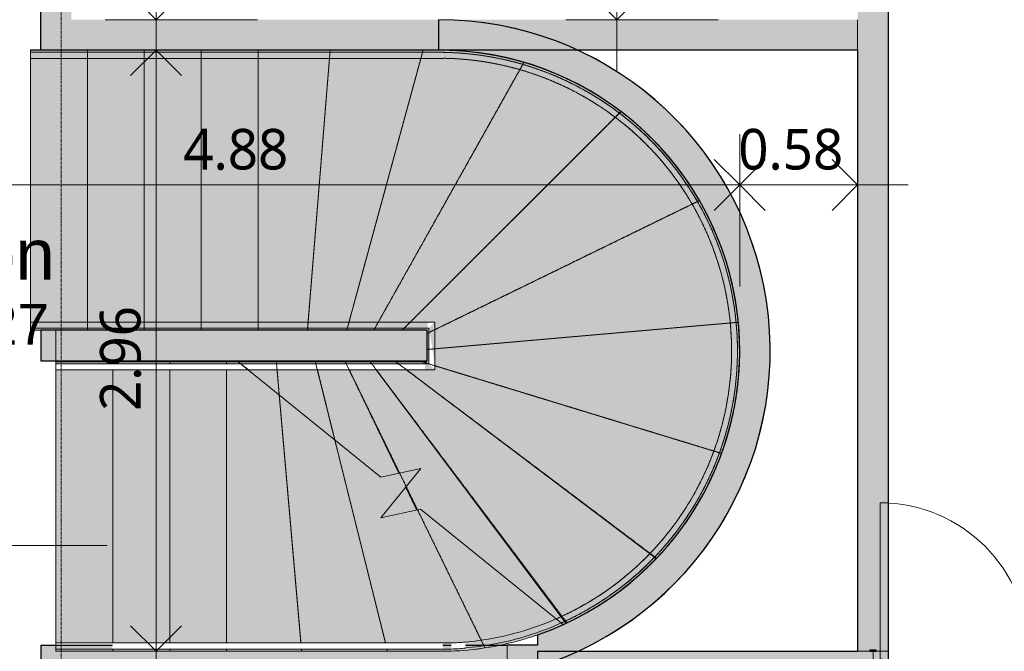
# Model space of a CAD drawing. Header units: millimetres. Extents: x -61176 to 31560, y -11428 to 53287.
# Tile 68 of 124: x -7432 to -2587, y 9363 to 12473. Entities that reach past the tile are written whole.
import ezdxf

# ---------------------------------------------------------------- set-up
doc = ezdxf.new("R2010")
doc.units = ezdxf.units.MM
doc.linetypes.add('Ligne de quadrillage', pattern=[22.225, 12.7, -3.175, 3.175, -3.175])
doc.linetypes.add('Projeté', pattern=[3.96875, 2.38125, -1.5875])
for name, color, linetype, lineweight in [('A-ANNO-DIMS', 211, 'Continuous', 9), ('A-ANNO-DIMS-100', 211, 'Continuous', 9), ('A-AREA-IDEN', 2, 'Continuous', 9), ('A-DOOR', 31, 'Continuous', 9), ('A-DOOR-FRAM', 31, 'Continuous', 9), ('A-FLOR', 192, 'Continuous', 9), ('A-FLOR-HRAL', 11, 'Continuous', 9), ('A-FLOR-HRAL-MBND', 5, 'Projeté', 9), ('A-WALL', 113, 'Continuous', 9), ('G-ANNO-DIMS', 111, 'Continuous', 9), ('I-WALL', 2, 'Continuous', 9), ('S-GRID', 1, 'Continuous', 9), ('S-STRS', 31, 'Continuous', 9), ('S-STRS-MBND', 31, 'Projeté', 9)]:
    doc.layers.add(name, color=color, linetype=linetype, lineweight=lineweight)
doc.styles.add('Arial_1', font='arial.ttf', dxfattribs={"height": 200})
doc.styles.add('Arial_B', font='txt', dxfattribs={"height": 250})
doc.styles.add('Trebuchet MS_B', font='txt', dxfattribs={"height": 200})
doc.dimstyles.new('Cotes_linéaires_rouge_2mm', dxfattribs={"dimscale": 304.8, "dimtxt": 206.190181, "dimasz": 0.410105, "dimexe": 0.82021, "dimexo": 0.0625, "dimgap": 0.065617, "dimtad": 1, "dimlfac": 0.001, "dimrnd": 0.01, "dimzin": 0, "dimdsep": 46, "dimtxsty": 'Trebuchet MS_B', "dimblk1": 'OPEN30', "dimblk2": 'OPEN30', "dimsah": 1, "dimcen": 0.09, "dimdle": 0.82021, "dimazin": 0, "dimtfac": 1, "dimtdec": 4, "dimtix": 1, "dimtmove": 0, "dimatfit": 3, "dimfxl": 1.64042, "dimfxlon": 1, "dimtvp": 1, "dimtolj": 1, "dimtzin": 0, "dimarcsym": 2})

# ---------------------------------------------------------------- blocks, each defined once
blk = doc.blocks.new('Garde-corps - Garde-corps-1236251-Niveau 1')
at = {"layer": 'A-FLOR-HRAL'}
for p, q in [((-9404.4, -5349.9), (-9404.4, -5309.1)), ((-9374.4, -5349.9), (-9374.4, -5308.5)), ((-9404.4, -7254.1), (-9404.4, -5349.9)), ((-9374.4, -6977.1), (-9374.4, -5349.9)), ((-9374.4, -7254.1), (-9374.4, -6977.1)), ((-9394, -7254.1), (-9404.4, -7254.1)), ((-9374.4, -7254.1), (-9394, -7254.1))]:
    blk.add_line(p, q, dxfattribs=at)
for radius, start in [(1439.6, 2.3878), (1469.6, 2.3633)]:
    blk.add_arc((-10842.7, -5369.1), radius, start, 5.1592, dxfattribs=at)
for points, knots in [([(-9408.4, -5239.6), (-9416.3, -5151.7), (-9444.4, -4999), (-9496.5, -4853.1), (-9523.1, -4792.4)], [-0.0636895, -0.0636895, -0.0636895, -0.0636895, 0.1202764, 0.2582703, 0.2582703, 0.2582703, 0.2582703]), ([(-9379.7, -5237), (-9387.8, -5147.3), (-9417.3, -4986.7), (-9473, -4833.4), (-9502.7, -4767.2)], [-0.0636895, -0.0636895, -0.0636895, -0.0636895, 0.1202764, 0.2684207, 0.2684207, 0.2684207, 0.2684207])]:
    blk.add_open_spline(points, degree=3, knots=knots, dxfattribs=at)
at = {"layer": 'A-FLOR-HRAL-MBND'}
for p, q in [((-12312.2, -5348.8), (-12312.2, -5350.8)), ((-12312.2, -5350.8), (-12312.2, -7379.1)), ((-12282.2, -5349), (-12282.2, -5350.8)), ((-12282.2, -5350.8), (-12282.2, -7379.1)), ((-12282.2, -7379.1), (-12312.2, -7379.1))]:
    blk.add_line(p, q, dxfattribs=at)
for radius, end in [(1469.6, 179.2083), (1439.6, 179.2001)]:
    blk.add_arc((-10842.7, -5369.1), radius, 179.077, end, dxfattribs=at)
for points, knots in [([(-9502.7, -4767.2), (-9509.9, -4751.2), (-9555.7, -4653.8), (-9659.5, -4484.6), (-9841.3, -4283), (-10056.9, -4118.2), (-10298.9, -3995.5), (-10559.4, -3919.2), (-10835, -3891.3), (-11116.8, -3916.3), (-11393.7, -3997.2), (-11649.7, -4130.4), (-11874.9, -4310.7), (-12060.8, -4531.3), (-12200.3, -4783.8), (-12288.2, -5058.7), (-12310, -5249.8), (-12311.6, -5345.5)], [0.268421, 0.268421, 0.268421, 0.268421, 0.304242, 0.488208, 0.672174, 0.85614, 1.040106, 1.224072, 1.408038, 1.603502, 1.798966, 1.99443, 2.189893, 2.385357, 2.580821, 2.776285, 2.971749, 2.971749, 2.971749, 2.971749]), ([(-9523.1, -4792.4), (-9531.9, -4772.2), (-9578.4, -4672), (-9682.7, -4501.9), (-9860.9, -4304.4), (-10072.3, -4142.7), (-10309.6, -4022.5), (-10565, -3947.7), (-10835.2, -3920.3), (-11111.4, -3944.8), (-11382.9, -4024.1), (-11633.8, -4154.7), (-11854.7, -4331.4), (-12036.9, -4547.7), (-12173.7, -4795.3), (-12259.8, -5064.7), (-12281.2, -5252.1), (-12282.7, -5345.9)], [0.25827, 0.25827, 0.25827, 0.25827, 0.304242, 0.488208, 0.672174, 0.85614, 1.040106, 1.224072, 1.408038, 1.603502, 1.798966, 1.99443, 2.189893, 2.385357, 2.580821, 2.776285, 2.971749, 2.971749, 2.971749, 2.971749])]:
    blk.add_open_spline(points, degree=3, knots=knots, dxfattribs=at)
blk = doc.blocks.new('Garde-corps - Garde-corps-1236255-Niveau 1')
at = {"layer": 'A-FLOR-HRAL'}
for p, q in [((-10748.6, -6307), (-10778.6, -6344.1)), ((-10778.6, -7254.1), (-10778.6, -6344.1)), ((-10748.6, -7254.1), (-10748.6, -6307)), ((-10748.6, -7254.1), (-10778.6, -7254.1))]:
    blk.add_line(p, q, dxfattribs=at)
at = {"layer": 'A-FLOR-HRAL-MBND'}
for p, q in [((-10984.4, -5388.7), (-10984.4, -5424.2)), ((-10962.4, -5388.7), (-10984.4, -5388.7)), ((-10984.4, -5424.2), (-10984.4, -7379.1)), ((-10777.1, -5388.7), (-10962.4, -5388.7)), ((-10954.4, -5418.7), (-10954.4, -5424.2)), ((-10778.6, -5418.7), (-10954.4, -5418.7)), ((-10954.4, -5424.2), (-10954.4, -7379.1)), ((-10778.6, -5438.1), (-10778.6, -5418.7)), ((-10748.6, -5388.7), (-10777.1, -5388.7)), ((-10748.6, -5438.1), (-10748.6, -5388.7)), ((-10778.6, -6344.1), (-10778.6, -5438.1)), ((-10748.6, -6307), (-10748.6, -5438.1)), ((-10954.4, -7379.1), (-10984.4, -7379.1))]:
    blk.add_line(p, q, dxfattribs=at)
blk = doc.blocks.new('Garde-corps - Garde-corps-1259441-Niveau 1')
at = {"layer": 'A-FLOR-HRAL'}
for p, q in [((-12312.2, -5348.2), (-12312.2, -5350.7)), ((-12312.2, -5350.7), (-12312.2, -5352.2)), ((-12312.2, -5352.2), (-12312.2, -7379.1)), ((-12282.2, -5348.6), (-12282.2, -5350.9)), ((-12282.2, -5350.9), (-12282.2, -5352.2)), ((-12282.2, -5352.2), (-12282.2, -7379.1)), ((-12282.2, -7379.1), (-12312.2, -7379.1))]:
    blk.add_line(p, q, dxfattribs=at)
for points, knots in [([(-9502.5, -4767.4), (-9509.3, -4752.4), (-9554.7, -4655.7), (-9657.7, -4486.8), (-9839.4, -4284.7), (-10055, -4119.2), (-10297.4, -3996), (-10558.2, -3919.4), (-10834.2, -3891.2), (-11116.4, -3916.2), (-11393.8, -3997.2), (-11650.2, -4130.6), (-11875.7, -4311.3), (-12061.7, -4532.4), (-12201.2, -4785.5), (-12288.7, -5060.9), (-12310.3, -5252.3), (-12311.7, -5348.2)], [0.273856, 0.273856, 0.273856, 0.273856, 0.30761, 0.49186, 0.676111, 0.860361, 1.044612, 1.228862, 1.413113, 1.608879, 1.804645, 2.000411, 2.196177, 2.391944, 2.58771, 2.783476, 2.979242, 2.979242, 2.979242, 2.979242]), ([(-9522.9, -4792.9), (-9531.4, -4773.5), (-9577.4, -4674), (-9681, -4504.2), (-9859.2, -4306), (-10070.6, -4143.8), (-10308.1, -4023.1), (-10563.8, -3947.9), (-10834.4, -3920.3), (-11111, -3944.8), (-11383, -4024.2), (-11634.3, -4155), (-11855.3, -4332.1), (-12037.7, -4548.9), (-12174.4, -4797), (-12260.2, -5067), (-12281.4, -5254.6), (-12282.7, -5348.6)], [0.263508, 0.263508, 0.263508, 0.263508, 0.30761, 0.49186, 0.676111, 0.860361, 1.044612, 1.228862, 1.413113, 1.608879, 1.804645, 2.000411, 2.196177, 2.391944, 2.58771, 2.783476, 2.979242, 2.979242, 2.979242, 2.979242])]:
    blk.add_open_spline(points, degree=3, knots=knots, dxfattribs=at)
blk = doc.blocks.new('Garde-corps - Garde-corps-1259445-Niveau 1')
at = {"layer": 'A-FLOR-HRAL'}
for p, q in [((-10984.4, -5388.7), (-10984.4, -5424.2)), ((-10962.4, -5388.7), (-10984.4, -5388.7)), ((-10984.4, -5424.2), (-10984.4, -7379.1)), ((-10777.1, -5388.7), (-10962.4, -5388.7)), ((-10954.4, -5418.7), (-10954.4, -5424.2)), ((-10778.6, -5418.7), (-10954.4, -5418.7)), ((-10954.4, -5424.2), (-10954.4, -7379.1)), ((-10778.6, -5438.1), (-10778.6, -5418.7)), ((-10748.6, -5388.7), (-10777.1, -5388.7)), ((-10748.6, -5438.1), (-10748.6, -5388.7)), ((-10778.6, -6344.1), (-10778.6, -5438.1)), ((-10748.6, -6307), (-10748.6, -5438.1)), ((-10954.4, -7379.1), (-10984.4, -7379.1))]:
    blk.add_line(p, q, dxfattribs=at)
blk = doc.blocks.new('__Int_ Simple - __PP _0_73m x 2_04m_-1265892-Niveau 1')
at = {"layer": 'A-DOOR'}
h = blk.add_hatch(color=254, dxfattribs=at)
h.paths.add_polyline_path([(-450, 80), (-450, 75), (-420, 75), (-420, 80)])
h.paths.add_polyline_path([(-450, -80), (-420, -80), (-420, -75), (-450, -75)])
h.paths.add_polyline_path([(350, -75), (350, -80), (380, -80), (380, -75)])
h.paths.add_polyline_path([(350, 80), (350, 75), (380, 75), (380, 80)])
at = {"layer": 'A-DOOR-FRAM'}
h = blk.add_hatch(color=254, dxfattribs=at)
h.paths.add_polyline_path([(-435, -75), (-400, -75), (-400, -35), (-385, -35), (-385, 75), (-435, 75)])
h.paths.add_polyline_path([(315, -35), (330, -35), (330, -75), (365, -75), (365, 75), (315, 75)])
at = {"layer": 'A-DOOR', "lineweight": 25}
for p, q in [((-420, 80), (-450, 80)), ((-450, 80), (-450, 75)), ((-450, 75), (-420, 75)), ((-420, 75), (-420, 80)), ((380, 80), (350, 80)), ((350, 80), (350, 75)), ((350, 75), (380, 75)), ((380, 75), (380, 80)), ((-420, -75), (-450, -75)), ((-450, -75), (-450, -80)), ((-450, -80), (-420, -80)), ((-420, -80), (-420, -75)), ((380, -75), (350, -75)), ((350, -75), (350, -80)), ((350, -80), (380, -80)), ((380, -80), (380, -75))]:
    blk.add_line(p, q, dxfattribs=at)
at = {"layer": 'A-DOOR'}
for p, q in [((330, -75), (290, -75)), ((290, -805), (290, -75)), ((330, -75), (330, -805)), ((330, -805), (290, -805))]:
    blk.add_line(p, q, dxfattribs=at)
blk.add_arc((330, -75), 730, 180, 270, dxfattribs=at)
at = {"layer": 'A-DOOR-FRAM', "lineweight": 18}
for p, q in [((-435, 75), (-435, -75)), ((-385, 75), (-435, 75)), ((-385, -35), (-385, 75)), ((365, 75), (315, 75)), ((315, 75), (315, -35)), ((365, -75), (365, 75)), ((-400, -75), (-400, -35)), ((-400, -35), (-385, -35)), ((315, -35), (330, -35)), ((330, -35), (330, -75)), ((-435, -75), (-400, -75)), ((330, -75), (365, -75))]:
    blk.add_line(p, q, dxfattribs=at)
blk = doc.blocks.new('Cotes d_élévation - Cote d_élévation - Cible remplie-10655-Niveau 1')
at = {"layer": 'G-ANNO-DIMS'}
h = blk.add_hatch(color=256, dxfattribs=at)
edge = h.paths.add_edge_path()
edge.add_line((0, 0), (-2, 0))
edge.add_arc((0, 0), 2, 90, 180, ccw=False)
edge.add_line((0, 2), (0, 0))
h = blk.add_hatch(color=256, dxfattribs=at)
edge = h.paths.add_edge_path()
edge.add_line((0, 0), (2, 0))
edge.add_arc((0, 0), 2, 270, 360, ccw=False)
edge.add_line((0, -2), (0, 0))
for p, q in [((0, -3), (0, 3)), ((-3, 0), (14, 0))]:
    blk.add_line(p, q, dxfattribs=at)
blk.add_circle((0, 0), 2, dxfattribs=at)
blk = doc.blocks.new('DIMBLOCK192-Niveau 1')
at = {"layer": 'A-ANNO-DIMS-100'}
for p, q in [((-6761.5, 16049), (-6761.5, 12222.7)), ((-6261.5, 15799), (-7011.5, 15799)), ((-6761.5, 15799), (-6261.5, 15799)), ((-6261.5, 12472.7), (-7011.5, 12472.7)), ((-6761.5, 12472.7), (-6261.5, 12472.7))]:
    blk.add_line(p, q, dxfattribs=at)
at = {"layer": 'A-ANNO-DIMS-100', "lineweight": 25}
for p, q in [((-6761.5, 15799), (-6886.5, 15674)), ((-6761.5, 15799), (-6636.5, 15674)), ((-6761.5, 12472.7), (-6886.5, 12597.7)), ((-6761.5, 12472.7), (-6636.5, 12597.7))]:
    blk.add_line(p, q, dxfattribs=at)
at = {"layer": 'A-ANNO-DIMS-100', "color": 0, "insert": (-7037.4, 13838.8), "char_height": 200, "width": 712.929, "attachment_point": 1, "rotation": 90, "line_spacing_factor": 1.048425, "style": 'Trebuchet MS_B'}
blk.add_mtext('3.33', dxfattribs=at)
blk = doc.blocks.new('_Open30')
at = {"color": 0, "linetype": 'ByBlock', "lineweight": -2}
for p, q in [((-1, 0.268), (0, 0)), ((0, 0), (-1, -0.268)), ((0, 0), (-1, 0))]:
    blk.add_line(p, q, dxfattribs=at)
blk = doc.blocks.new('DIMBLOCK193-Niveau 1')
at = {"layer": 'A-ANNO-DIMS-100'}
for p, q in [((-4494.4, 16044), (-4494.4, 12222.7)), ((-3994.4, 15794), (-4744.4, 15794)), ((-4494.4, 15794), (-3994.4, 15794)), ((-3994.4, 12472.7), (-4744.4, 12472.7)), ((-4494.4, 12472.7), (-3994.4, 12472.7))]:
    blk.add_line(p, q, dxfattribs=at)
at = {"layer": 'A-ANNO-DIMS-100', "lineweight": 25}
for p, q in [((-4494.4, 15794), (-4619.4, 15669)), ((-4494.4, 15794), (-4369.4, 15669)), ((-4494.4, 12472.7), (-4619.4, 12597.7)), ((-4494.4, 12472.7), (-4369.4, 12597.7))]:
    blk.add_line(p, q, dxfattribs=at)
at = {"layer": 'A-ANNO-DIMS-100', "color": 0, "insert": (-4770.3, 13836.3), "char_height": 200, "width": 712.929, "attachment_point": 1, "rotation": 90, "line_spacing_factor": 1.048425, "style": 'Trebuchet MS_B'}
blk.add_mtext('3.32', dxfattribs=at)
blk = doc.blocks.new('DIMBLOCK216-Niveau 1')
at = {"layer": 'A-ANNO-DIMS-100'}
for p, q in [((-6761.5, 12572.7), (-6761.5, 9114)), ((-6261.5, 12322.7), (-7011.5, 12322.7)), ((-6761.5, 12322.7), (-6261.5, 12322.7)), ((-6261.5, 9364), (-7011.5, 9364)), ((-6761.5, 9364), (-6261.5, 9364))]:
    blk.add_line(p, q, dxfattribs=at)
at = {"layer": 'A-ANNO-DIMS-100', "lineweight": 25}
for p, q in [((-6761.5, 12322.7), (-6886.5, 12197.7)), ((-6761.5, 12322.7), (-6636.5, 12197.7)), ((-6761.5, 9364), (-6886.5, 9489)), ((-6761.5, 9364), (-6636.5, 9489))]:
    blk.add_line(p, q, dxfattribs=at)
at = {"layer": 'A-ANNO-DIMS-100', "color": 0, "insert": (-7037.4, 10546.3), "char_height": 200, "width": 712.929, "attachment_point": 1, "rotation": 90, "line_spacing_factor": 1.048425, "style": 'Trebuchet MS_B'}
blk.add_mtext('2.96', dxfattribs=at)
blk = doc.blocks.new('DIMBLOCK217-Niveau 1')
at = {"layer": 'A-ANNO-DIMS-100'}
for p, q in [((-3889.1, 11159.2), (-3889.1, 11909.2)), ((-3309.1, 11159.2), (-3309.1, 11909.2)), ((-3059.1, 11659.2), (-3889.1, 11659.2)), ((-3889.1, 11659.2), (-3889.1, 11159.2)), ((-3309.1, 11659.2), (-3309.1, 11159.2))]:
    blk.add_line(p, q, dxfattribs=at)
at = {"layer": 'A-ANNO-DIMS-100', "lineweight": 25}
for p, q in [((-3889.1, 11659.2), (-4014.1, 11784.2)), ((-3889.1, 11659.2), (-3764.1, 11784.2)), ((-3309.1, 11659.2), (-3434.1, 11784.2)), ((-3889.1, 11659.2), (-4014.1, 11534.2)), ((-3889.1, 11659.2), (-3764.1, 11534.2)), ((-3309.1, 11659.2), (-3434.1, 11534.2))]:
    blk.add_line(p, q, dxfattribs=at)
at = {"layer": 'A-ANNO-DIMS-100', "color": 0, "insert": (-3896.2, 11935.1), "char_height": 200, "width": 712.929, "attachment_point": 1, "rotation": 360, "line_spacing_factor": 1.048425, "style": 'Trebuchet MS_B'}
blk.add_mtext('0.58', dxfattribs=at)
blk = doc.blocks.new('DIMBLOCK218-Niveau 1')
at = {"layer": 'A-ANNO-DIMS-100'}
for p, q in [((-8771.3, 11159.2), (-8771.3, 11909.2)), ((-3889.1, 11159.2), (-3889.1, 11909.2)), ((-3889.1, 11659.2), (-9021.3, 11659.2)), ((-8771.3, 11659.2), (-8771.3, 11159.2)), ((-3889.1, 11659.2), (-3889.1, 11159.2))]:
    blk.add_line(p, q, dxfattribs=at)
at = {"layer": 'A-ANNO-DIMS-100', "lineweight": 25}
for p, q in [((-8771.3, 11659.2), (-8646.3, 11784.2)), ((-3889.1, 11659.2), (-4014.1, 11784.2)), ((-3889.1, 11659.2), (-3764.1, 11784.2)), ((-8771.3, 11659.2), (-8646.3, 11534.2)), ((-3889.1, 11659.2), (-4014.1, 11534.2)), ((-3889.1, 11659.2), (-3764.1, 11534.2))]:
    blk.add_line(p, q, dxfattribs=at)
at = {"layer": 'A-ANNO-DIMS-100', "color": 0, "insert": (-6627.2, 11935.1), "char_height": 200, "width": 712.929, "attachment_point": 1, "rotation": 360, "line_spacing_factor": 1.048425, "style": 'Trebuchet MS_B'}
blk.add_mtext('4.88', dxfattribs=at)

msp = doc.modelspace()

# ---------------------------------------------------------------- hatches: boundary and pattern name
at = {"layer": 'A-FLOR'}
h = msp.add_hatch(color=10, dxfattribs=at)
h.paths.add_polyline_path([(-4884.115, 9286.566), (-4752.174, 9334.003), (-4686.996, 9363.989), (-4884.115, 9363.989), (-4884.115, 9288.989)])
h.paths.add_polyline_path([(-84.115, 9363.989), (-84.115, 9762.593), (-234.115, 9547.909), (-203.833, 9483.058), (-163.829, 9416.934), (-124.699, 9363.989)])
h.paths.add_polyline_path([(1624.068, 12069.756), (1589.77, 12090.143), (1587.038, 12090.143), (1589.77, 12088.638)])
h.paths.add_polyline_path([(1546.199, 12109.925), (1518.211, 12122.196), (1496.021, 12129.455), (1521.648, 12119.48)])
h.paths.add_polyline_path([(1466.825, 12139.004), (1450.541, 12144.33), (1444.971, 12144.33), (1450.835, 12142.901)])
h.paths.add_polyline_path([(1385.467, 12157.931), (1377.308, 12159.636), (1380.071, 12158.51)])
h.paths.add_polyline_path([(-5071.646, 12322.739), (-4686.429, 12322.739), (-4689.285, 12324.202), (-4829.115, 12380.251), (-4959.497, 12420.151), (-5102.487, 12450.284), (-5235.252, 12466.977), (-5369.115, 12472.739), (-5369.115, 12322.739), (-5072.077, 12322.739)])
h.paths.add_polyline_path([(-9078.669, 15629.175), (-9078.703, 15629.215), (-9078.674, 15629.182)])
at = {"layer": 'A-WALL', "transparency": 33554534}
for points in [[(-7329.115, 12322.739), (-7179.115, 12322.739), (-7179.115, 15248.989), (-7329.115, 15248.989), (-7329.115, 12347.426)], [(-7179.115, 12322.739), (-3309.115, 12322.739), (-3309.115, 12472.739), (-7179.115, 12472.739), (-7179.115, 12347.426)], [(-4884.115, 9286.566), (-4752.174, 9334.003), (-4624.798, 9392.604), (-4502.93, 9461.934), (-4387.47, 9541.481), (-4279.273, 9630.656), (-4179.141, 9728.8), (-4087.813, 9835.185), (-4005.966, 9949.026), (-3934.204, 10069.479), (-3873.06, 10195.654), (-3822.985, 10326.617), (-3784.35, 10461.398), (-3757.442, 10599.001), (-3742.458, 10738.408), (-3739.509, 10878.586), (-3748.619, 11018.499), (-3769.718, 11157.112), (-3802.652, 11293.399), (-3847.176, 11426.351), (-3902.962, 11554.985), (-3969.595, 11678.349), (-4046.584, 11795.53), (-4133.358, 11905.661), (-4229.275, 12007.928), (-4333.627, 12101.573), (-4445.64, 12185.905), (-4564.486, 12260.298), (-4689.285, 12324.202), (-4819.115, 12377.145), (-4953.014, 12418.734), (-5089.992, 12448.663), (-5229.035, 12466.709), (-5369.115, 12472.739), (-5369.115, 12322.739), (-5235.252, 12316.673), (-5102.487, 12298.524), (-4971.907, 12268.441), (-4844.583, 12226.671), (-4721.56, 12173.555), (-4603.844, 12109.531), (-4492.402, 12035.121), (-4388.147, 11950.937), (-4291.934, 11857.668), (-4204.551, 11756.079), (-4126.715, 11647.003), (-4059.063, 11531.334), (-4002.151, 11410.021), (-3956.444, 11284.056), (-3922.318, 11154.474), (-3900.053, 11022.337), (-3889.83, 10888.727), (-3891.734, 10754.74), (-3905.748, 10621.475), (-3931.759, 10490.024), (-3969.553, 10361.464), (-4018.82, 10236.849), (-4079.156, 10117.201), (-4150.067, 10003.501), (-4230.971, 9896.68), (-4321.205, 9797.615), (-4420.029, 9707.118), (-4526.634, 9625.93), (-4640.145, 9554.716), (-4759.632, 9494.062), (-4884.115, 9444.463), (-4884.115, 9393.989)], [(-4959.115, 5897.67), (-4884.115, 5897.67), (-4884.115, 9393.989), (-5034.115, 9393.989), (-5034.115, 6590.611), (-5021.985, 6590.611), (-5021.985, 6490.611), (-5034.115, 6490.611), (-5034.115, 5897.67)]]:
    msp.add_hatch(color=55, dxfattribs=at).paths.add_polyline_path(points)
h = msp.add_hatch(color=55, dxfattribs=at)
h.paths.add_polyline_path([(-2339.115, 9213.989), (1212.212, 9213.989), (1212.212, 9363.989), (-2432.865, 9363.989), (-2432.865, 9213.989)])
h.paths.add_polyline_path([(-4668.722, 9213.989), (-3232.865, 9213.989), (-3232.865, 9363.989), (-4884.115, 9363.989), (-4884.115, 9213.989)])
at = {"layer": 'I-WALL', "transparency": 33554534}
for points in [[(-3232.865, 9213.989), (-3159.115, 9213.989), (-3159.115, 15793.989), (-3309.115, 15793.989), (-3309.115, 9363.989), (-3232.865, 9363.989), (-3232.865, 9288.989)], [(-7329.115, 10793.989), (-5429.115, 10793.989), (-5429.115, 10943.989), (-7329.115, 10943.989)], [(-5034.115, 9213.989), (-5034.115, 9393.989), (-5238.31, 9393.989), (-5236.965, 9379.093), (-5308.514, 9374.389), (-5309.136, 9393.989), (-5349.905, 9393.989), (-5349.905, 9374.389), (-6976.518, 9374.389), (-6976.518, 9393.989), (-7329.115, 9393.989), (-7329.115, 9213.989), (-5236.965, 9213.989)]]:
    msp.add_hatch(color=55, dxfattribs=at).paths.add_polyline_path(points)
at = {"layer": 'S-STRS'}
for points in [[(-7329.115, 10943.989), (-7099.115, 10943.989), (-7099.115, 12322.624), (-7379.115, 12322.624), (-7379.115, 10943.989), (-7366.213, 10943.989)], [(-6819.115, 10943.989), (-6819.115, 12322.624), (-7099.115, 12322.624), (-7099.115, 10943.989)], [(-6819.115, 10943.989), (-6539.115, 10943.989), (-6539.115, 12322.624), (-6819.115, 12322.624)], [(-6259.115, 10943.989), (-6259.115, 12322.624), (-6539.115, 12322.624), (-6539.115, 10943.989)], [(-6016.531, 10943.989), (-5904.676, 12322.624), (-6259.115, 12322.624), (-6259.115, 10943.989), (-6017.467, 10943.989)], [(-6016.531, 10943.989), (-5822.925, 10943.989), (-5447.425, 12322.624), (-5904.676, 12322.624), (-6012.132, 10998.207)], [(-5689.956, 10943.989), (-5550.159, 10943.989), (-4473.549, 12019.897), (-4493.997, 12035.121), (-4593.932, 12102.912), (-4711.348, 12168.001), (-4834.182, 12222.18), (-4951.178, 12261.641), (-5680.281, 10961.245)], [(-4951.178, 12261.641), (-4951.138, 12261.712), (-4961.395, 12264.992)], [(-4473.549, 12019.897), (-4473.411, 12020.035), (-4482.9, 12027.448)], [(-3897.046, 10983.043), (-3896.712, 10983.119), (-3897.051, 10983.107)], [(-4300.456, 9820.99), (-4247.29, 9879.175), (-4230.971, 9898.088), (-4162.673, 9987.071), (-4146.162, 10011.113), (-4084.76, 10108.216), (-4023.381, 10227.805), (-3979.032, 10337.488), (-5388.715, 10768.928), (-5388.715, 10748.589), (-5418.715, 10778.109), (-5454.264, 10788.989), (-5581.911, 10788.989), (-5568.144, 10778.589), (-5438.137, 10777.547), (-5438.137, 10748.589), (-5528.429, 10748.589), (-4321.205, 9836.664)], [(-6017.467, 9404.389), (-5632.469, 9404.389), (-5881.838, 10404.555), (-6155.011, 10625.584), (-6048.17, 9404.389)], [(-5315.461, 9393.989), (-5308.921, 9393.989), (-5308.514, 9404.423), (-5239.662, 9408.971), (-5238.31, 9393.989), (-5149.219, 9393.989), (-5474.484, 10060.202), (-5655.593, 10020.504), (-5530.553, 10175.043), (-5562.625, 10240.734), (-5654.485, 10220.599), (-5881.838, 10404.555), (-5632.469, 9404.389), (-5349.905, 9404.389), (-5349.905, 9393.989), (-5343.095, 9393.989)], [(-6974.115, 9363.989), (-6974.115, 9374.389), (-7254.115, 9374.389), (-7254.115, 9363.989), (-7179.115, 9363.989)], [(-6694.115, 9363.989), (-6694.115, 9374.389), (-6974.115, 9374.389), (-6974.115, 9363.989)], [(-6414.115, 9363.989), (-6414.115, 9374.389), (-6694.115, 9374.389), (-6694.115, 9363.989)], [(-6414.115, 9363.989), (-6044.636, 9363.989), (-6045.546, 9374.389), (-6414.115, 9374.389)], [(-5622.396, 9363.989), (-5624.989, 9374.389), (-6045.546, 9374.389), (-6044.636, 9363.989), (-5655.593, 9363.989)], [(-5391.615, 9363.989), (-5308.3, 9363.989), (-5225.164, 9369.756), (-5142.484, 9380.194), (-5149.219, 9393.989), (-5238.31, 9393.989), (-5236.965, 9379.093), (-5308.514, 9374.389), (-5309.136, 9393.989), (-5349.905, 9393.989), (-5349.905, 9374.389), (-5624.989, 9374.389), (-5622.396, 9363.989)]]:
    msp.add_hatch(color=10, dxfattribs=at).paths.add_polyline_path(points)
h = msp.add_hatch(color=10, dxfattribs=at)
h.paths.add_polyline_path([(-5689.956, 10943.989), (-4951.178, 12261.641), (-4975.433, 12268.441), (-5092.285, 12296.174), (-5225.469, 12315.336), (-5369.115, 12322.624), (-5447.425, 12322.624), (-5822.925, 10943.989)])
h.paths.add_polyline_path([(-5350.916, 12282.224), (-5352.209, 12282.224), (-5352.209, 12312.224), (-5350.728, 12312.224)])
h = msp.add_hatch(color=10, dxfattribs=at)
h.paths.add_polyline_path([(-5429.115, 10927.232), (-5418.715, 10932.308), (-5417.861, 10949.342), (-5414.535, 10934.348), (-4088.509, 11581.589), (-4121.265, 11636.367), (-4134.415, 11657.205), (-4198.918, 11747.241), (-4208.981, 11760.69), (-4292.438, 11857.668), (-4388.648, 11950.937), (-4473.549, 12019.897), (-5550.159, 10943.989), (-5429.115, 10943.989)])
h.paths.add_polyline_path([(-5424.218, 10954.389), (-5424.218, 10984.389), (-5388.715, 10984.389), (-5419.878, 10954.389)])
h = msp.add_hatch(color=10, dxfattribs=at)
h.paths.add_polyline_path([(-5429.115, 10848.989), (-5418.715, 10849.899), (-5418.715, 10932.308), (-5429.115, 10927.232), (-5429.115, 10865.598)])
h.paths.add_polyline_path([(-5401.296, 10851.423), (-3897.051, 10983.107), (-3900.053, 11013.875), (-3910.367, 11083.548), (-3922.318, 11148.776), (-3938.281, 11215.089), (-3956.444, 11279.694), (-3978.039, 11343.57), (-3997.629, 11395.643), (-4020.131, 11447.947), (-4045.352, 11502.107), (-4070.076, 11549.553), (-4088.501, 11581.576), (-5415.265, 10933.992), (-5403.51, 10864.512)])
h = msp.add_hatch(color=10, dxfattribs=at)
h.paths.add_polyline_path([(-3979.032, 10337.488), (-3969.553, 10364.526), (-3939.802, 10462.666), (-3932.73, 10490.212), (-3911.815, 10590.817), (-3906.792, 10621.633), (-3895.288, 10720.938), (-3892.851, 10754.74), (-3890.868, 10815.645), (-3890.49, 10878.586), (-3895.791, 10966.638), (-3897.046, 10983.043), (-5401.296, 10851.423), (-5388.715, 10770.652), (-5388.345, 10768.814), (-3998.04, 10343.305)])
h.paths.add_polyline_path([(-5418.024, 10777.898), (-5418.715, 10778.589), (-5419.794, 10849.805), (-5429.115, 10848.989), (-5429.115, 10788.989), (-5454.264, 10788.989), (-5418.715, 10778.109)])
h = msp.add_hatch(color=10, dxfattribs=at)
h.paths.add_polyline_path([(-7179.115, 9404.389), (-6974.115, 9404.389), (-6974.115, 10748.589), (-7254.115, 10748.589), (-7254.115, 9404.389)])
h.paths.add_polyline_path([(-7254.115, 10778.589), (-6974.115, 10778.589), (-6974.115, 10788.989), (-7254.115, 10788.989)])
h = msp.add_hatch(color=10, dxfattribs=at)
h.paths.add_polyline_path([(-6974.115, 9404.389), (-6694.115, 9404.389), (-6694.115, 10748.589), (-6974.115, 10748.589), (-6974.115, 10548.468)])
h.paths.add_polyline_path([(-6974.115, 10778.589), (-6694.115, 10778.589), (-6694.115, 10788.989), (-6974.115, 10788.989)])
h = msp.add_hatch(color=10, dxfattribs=at)
h.paths.add_polyline_path([(-6694.115, 9404.389), (-6414.115, 9404.389), (-6414.115, 10748.589), (-6694.115, 10748.589), (-6694.115, 10548.468)])
h.paths.add_polyline_path([(-6414.115, 10778.589), (-6414.115, 10788.989), (-6694.115, 10788.989), (-6694.115, 10778.589)])
h = msp.add_hatch(color=10, dxfattribs=at)
h.paths.add_polyline_path([(-6048.17, 9404.389), (-6155.011, 10625.584), (-6307.034, 10748.589), (-6414.115, 10748.589), (-6414.115, 9404.389), (-6155.011, 9404.389)])
h.paths.add_polyline_path([(-6344.111, 10778.589), (-6356.965, 10788.989), (-6414.115, 10788.989), (-6414.115, 10778.589), (-6397.624, 10778.589)])
h = msp.add_hatch(color=10, dxfattribs=at)
h.paths.add_polyline_path([(-6155.011, 10625.584), (-6165.772, 10748.589), (-6307.034, 10748.589), (-6169.307, 10637.152)])
h.paths.add_polyline_path([(-6169.307, 10778.589), (-6168.397, 10778.589), (-6169.307, 10788.989), (-6356.965, 10788.989), (-6344.111, 10778.589), (-6307.034, 10778.589)])
h = msp.add_hatch(color=10, dxfattribs=at)
h.paths.add_polyline_path([(-5881.838, 10404.555), (-5967.616, 10748.589), (-6165.772, 10748.589), (-6155.011, 10625.584), (-5977.689, 10482.109)])
h.paths.add_polyline_path([(-5977.689, 10778.589), (-5975.096, 10778.589), (-5977.689, 10788.989), (-6169.307, 10788.989), (-6168.397, 10778.589), (-6017.467, 10778.589)])
h = msp.add_hatch(color=10, dxfattribs=at)
h.paths.add_polyline_path([(-5655.593, 10020.504), (-5479.055, 10060.202), (-5532.966, 10172.061), (-5654.485, 10021.874)])
h.paths.add_polyline_path([(-5654.485, 10220.599), (-5566.063, 10240.734), (-5810.828, 10748.589), (-5967.616, 10748.589), (-5881.838, 10404.555), (-5655.593, 10221.495)])
h.paths.add_polyline_path([(-5828.782, 10778.589), (-5825.287, 10778.589), (-5830.3, 10788.989), (-5977.689, 10788.989), (-5975.096, 10778.589), (-5830.3, 10778.589)])
h = msp.add_hatch(color=10, dxfattribs=at)
h.paths.add_polyline_path([(-4758.562, 9495.69), (-4744.143, 9502.681), (-5677.385, 10748.589), (-5810.828, 10748.589), (-5565.735, 10240.052), (-5460.135, 10262.072), (-5532.966, 10172.061), (-5478.618, 10059.296), (-5460.135, 10063.347), (-4759.632, 9496.556)])
h.paths.add_polyline_path([(-5825.287, 10778.589), (-5699.856, 10778.589), (-5707.646, 10788.989), (-5830.3, 10788.989)])
h = msp.add_hatch(color=10, dxfattribs=at)
h.paths.add_polyline_path([(-4744.143, 9502.681), (-4696.31, 9526.206), (-4640.145, 9555.853), (-4577.851, 9593.798), (-4526.634, 9627.105), (-4466.292, 9671.885), (-4419.094, 9709.177), (-4362.493, 9759.806), (-4318.957, 9801.312), (-4300.456, 9820.99), (-5528.429, 10748.589), (-5677.385, 10748.589), (-4757.656, 9520.722)])
h.paths.add_polyline_path([(-5575.137, 10778.589), (-5568.144, 10778.589), (-5581.911, 10788.989), (-5707.646, 10788.989), (-5699.856, 10778.589), (-5581.911, 10778.589)])
h = msp.add_hatch(color=10, dxfattribs=at)
h.paths.add_polyline_path([(-5149.219, 9393.989), (-5069.876, 9393.989), (-5043.564, 9398.988), (-4946.153, 9424.464), (-4851.613, 9457.413), (-4757.738, 9495.023), (-5460.135, 10063.347), (-5474.484, 10060.202), (-5236.965, 9573.711)])
h.paths.add_polyline_path([(-5530.553, 10175.043), (-5459.028, 10263.441), (-5562.625, 10240.734)])
h = msp.add_hatch(color=10, dxfattribs=at)
h.paths.add_polyline_path([(-5142.484, 9380.194), (-5069.876, 9393.989), (-5149.219, 9393.989), (-5144.689, 9384.71)])
h.paths.add_polyline_path([(-4870.968, 9449.702), (-4850.701, 9456.505), (-4764.901, 9491.963), (-4851.613, 9457.413)])

# ---------------------------------------------------------------- linework, layer by layer
at = {"layer": 'A-FLOR'}
for p, q in [((-7379.115, 10943.989), (-7379.115, 12323.989)), ((-7379.115, 12323.989), (-5373.78, 12323.989)), ((-5373.78, 12323.989), (-5369.115, 12322.739)), ((-7329.115, 10943.989), (-7379.115, 10943.989)), ((-7254.115, 10788.989), (-7254.115, 10943.989))]:
    msp.add_line(p, q, dxfattribs=at)
for start, end in [(84.810528, 90), (79.585698, 84.775147), (77.502898, 79.550295), (74.378546, 77.502898), (72.146998, 74.378546), (69.171391, 72.146998), (66.857219, 69.171391), (63.964236, 66.857219), (61.597496, 63.964236), (58.757079, 61.597496), (56.353957, 58.757079), (53.54992, 56.353957), (51.120128, 53.54992), (48.342761, 51.120128), (45.892583, 48.342761), (43.135599, 45.892583), (40.669336, 43.135599), (37.928437, 40.669336), (35.44916, 37.928437), (32.721272, 35.44916), (30.231254, 32.721272), (27.514107, 30.231254), (25.015073, 27.514107), (22.30694, 25.015073), (19.800233, 22.30694), (17.099771, 19.800233), (14.586457, 17.099771), (11.8926, 14.586457), (9.37354, 11.8926), (6.685429, 9.37354), (4.161325, 6.685429), (1.478255, 4.161325), (358.949691, 1.478255), (356.27108, 358.949691), (353.738545, 356.27108), (351.063903, 353.738545), (348.527811, 351.063903), (345.856724, 348.519254), (343.31743, 345.856724), (340.649544, 343.31743), (338.107351, 340.649544), (335.442362, 338.107351), (332.897535, 335.442362), (330.235179, 332.897535), (327.687949, 330.235179), (325.027993, 327.687949), (322.478563, 325.027993), (319.820806, 322.478563), (317.269355, 319.820806), (314.613617, 317.269355), (312.060304, 314.613617), (309.406425, 312.060304), (306.851393, 309.406425), (304.199232, 306.851393), (301.642608, 304.199232), (296.433935, 298.992037), (298.992037, 301.642608), (294.383222, 296.433935), (292.382358, 293.717421), (282.804714, 283.048733), (287.467589, 288.874402), (277.028587, 277.989641)]:
    msp.add_arc((-5369.115, 10842.739), 1480, start, end, dxfattribs=at)
at = {"layer": 'A-WALL', "lineweight": 25}
for p, q in [((-7329.115, 12322.739), (-7329.115, 13933.989)), ((-5369.115, 12322.739), (-5369.115, 12472.739)), ((-3309.115, 12322.739), (-7329.115, 12322.739)), ((-4884.115, 9444.463), (-4884.115, 9393.989)), ((-4884.115, 9393.989), (-5034.115, 9393.989)), ((-4884.115, 9363.989), (-3309.115, 9363.989)), ((-4884.115, 9363.989), (-4884.115, 5897.67))]:
    msp.add_line(p, q, dxfattribs=at)
at = {"layer": 'A-WALL'}
for p, q in [((-3309.115, 12472.739), (-3309.115, 12322.739)), ((-3309.115, 9363.989), (-3309.115, 9363.989)), ((-3309.115, 9363.989), (-3232.865, 9363.989)), ((-3232.865, 9363.989), (-3232.865, 9213.989))]:
    msp.add_line(p, q, dxfattribs=at)
for radius, start, end in [(1630, 65.237203, 90), (1480, 294.401028, 90), (1630, 294.762937, 65.237203), (1480, 289.129398, 289.677462), (1480, 294.09912, 294.318772)]:
    msp.add_arc((-5369.115, 10842.739), radius, start, end, dxfattribs=at)
at = {"layer": 'A-WALL', "lineweight": 25}
for radius, start in [(1630, 287.31027), (1480, 289.129398)]:
    msp.add_arc((-5369.115, 10842.739), radius, start, 90, dxfattribs=at)
at = {"layer": 'I-WALL', "lineweight": 25}
for p, q in [((-3159.115, 15793.989), (-3159.115, 9213.989)), ((-3309.115, 12322.739), (-3309.115, 9363.989)), ((-5429.115, 10943.989), (-7329.115, 10943.989)), ((-7329.115, 10943.989), (-7329.115, 10793.989)), ((-5429.115, 10943.989), (-5429.115, 10793.989)), ((-7329.115, 10793.989), (-5429.115, 10793.989)), ((-7329.115, 9393.989), (-6976.518, 9393.989)), ((-7329.115, 9393.989), (-7329.115, 9213.989)), ((-5349.905, 9393.989), (-5308.921, 9393.989)), ((-5238.31, 9393.989), (-5034.115, 9393.989))]:
    msp.add_line(p, q, dxfattribs=at)
at = {"layer": 'I-WALL'}
msp.add_line((-5034.115, 9393.989), (-5034.115, 9213.989), dxfattribs=at)
at = {"layer": 'S-GRID', "linetype": 'Ligne de quadrillage', "lineweight": 18}
msp.add_line((-7229.115, -9486.555), (-7229.115, 51986.924), dxfattribs=at)
at = {"layer": 'S-STRS'}
for p, q in [((-7099.115, 12322.624), (-7379.115, 12322.624)), ((-6819.115, 12322.624), (-7099.115, 12322.624)), ((-7099.115, 10943.989), (-7099.115, 12322.624)), ((-6539.115, 12322.624), (-6819.115, 12322.624)), ((-6819.115, 10943.989), (-6819.115, 12322.624)), ((-6259.115, 12322.624), (-6539.115, 12322.624)), ((-6539.115, 10943.989), (-6539.115, 12322.624)), ((-5904.676, 12322.624), (-6259.115, 12322.624)), ((-6259.115, 10943.989), (-6259.115, 12322.624)), ((-6016.531, 10943.989), (-5904.676, 12322.624)), ((-5447.425, 12322.624), (-5904.676, 12322.624)), ((-5822.925, 10943.989), (-5447.425, 12322.624)), ((-5366.594, 12322.624), (-5447.425, 12322.624)), ((-5689.956, 10943.989), (-4951.178, 12261.641)), ((-4960.002, 12265.071), (-4961.28, 12265.437)), ((-4832.354, 12221.973), (-4834.023, 12222.622)), ((-4709.131, 12167.436), (-4711.145, 12168.437)), ((-5550.159, 10943.989), (-4473.549, 12019.897)), ((-5415.265, 10933.992), (-4088.501, 11581.576)), ((-4030.197, 11473.372), (-4030.757, 11474.561)), ((-5401.296, 10851.423), (-3897.046, 10983.043)), ((-7099.115, 10943.989), (-7254.115, 10943.989)), ((-6819.115, 10943.989), (-7099.115, 10943.989)), ((-6539.115, 10943.989), (-6819.115, 10943.989)), ((-6259.115, 10943.989), (-6539.115, 10943.989)), ((-6016.531, 10943.989), (-6259.115, 10943.989)), ((-5822.925, 10943.989), (-6016.531, 10943.989)), ((-5689.956, 10943.989), (-5822.925, 10943.989)), ((-5550.159, 10943.989), (-5689.956, 10943.989)), ((-5429.115, 10943.989), (-5550.159, 10943.989)), ((-5429.115, 10927.232), (-5429.115, 10943.989)), ((-5429.115, 10927.232), (-5418.715, 10932.308)), ((-5429.115, 10848.989), (-5429.115, 10927.232)), ((-5429.115, 10848.989), (-5418.715, 10849.899)), ((-5429.115, 10793.989), (-5429.115, 10848.989)), ((-7254.115, 10788.989), (-7254.115, 10778.589)), ((-7254.115, 10788.989), (-6974.115, 10788.989)), ((-6974.115, 10788.989), (-6694.115, 10788.989)), ((-6974.115, 10788.989), (-6974.115, 10778.589)), ((-6694.115, 10788.989), (-6414.115, 10788.989)), ((-6694.115, 10788.989), (-6694.115, 10778.589)), ((-6414.115, 10788.989), (-6356.965, 10788.989)), ((-6414.115, 10788.989), (-6414.115, 10778.589)), ((-6356.965, 10788.989), (-6169.307, 10788.989)), ((-6169.307, 10788.989), (-5977.689, 10788.989)), ((-6169.307, 10788.989), (-6168.397, 10778.589)), ((-5977.689, 10788.989), (-5830.3, 10788.989)), ((-5977.689, 10788.989), (-5975.096, 10778.589)), ((-5830.3, 10788.989), (-5707.646, 10788.989)), ((-5830.3, 10788.989), (-5825.287, 10778.589)), ((-5707.646, 10788.989), (-5581.911, 10788.989)), ((-5707.646, 10788.989), (-5699.856, 10778.589)), ((-5581.911, 10788.989), (-5454.264, 10788.989)), ((-5581.911, 10788.989), (-5568.144, 10778.589)), ((-5454.264, 10788.989), (-5429.115, 10788.989)), ((-5454.264, 10788.989), (-5418.024, 10777.898)), ((-5429.115, 10788.989), (-5429.115, 10793.989)), ((-5388.715, 10768.928), (-3979.032, 10337.488)), ((-7254.115, 10748.589), (-7254.115, 9404.389)), ((-6974.115, 10748.589), (-6974.115, 9404.389)), ((-6694.115, 10748.589), (-6694.115, 9404.389)), ((-6414.115, 10748.589), (-6414.115, 9404.389)), ((-6165.772, 10748.589), (-6155.011, 10625.584)), ((-5967.616, 10748.589), (-5881.838, 10404.555)), ((-5810.828, 10748.589), (-5565.735, 10240.052)), ((-5677.385, 10748.589), (-4744.143, 9502.681)), ((-5528.429, 10748.589), (-4300.456, 9820.99)), ((-3897.245, 10687.83), (-3897.013, 10690.046)), ((-6155.011, 10625.584), (-6048.17, 9404.389)), ((-5881.838, 10404.555), (-5632.469, 9404.389)), ((-5562.625, 10240.734), (-5530.553, 10175.043)), ((-5532.966, 10172.061), (-5478.618, 10059.296)), ((-5474.484, 10060.202), (-5149.219, 9393.989)), ((-4894.569, 9440.881), (-4892.32, 9441.644)), ((-7254.115, 9374.389), (-7254.115, 9363.989)), ((-7254.115, 9363.989), (-6974.115, 9363.989)), ((-6974.115, 9374.389), (-6974.115, 9363.989)), ((-6974.115, 9363.989), (-6694.115, 9363.989)), ((-6694.115, 9374.389), (-6694.115, 9363.989)), ((-6694.115, 9363.989), (-6414.115, 9363.989)), ((-6414.115, 9374.389), (-6414.115, 9363.989)), ((-6414.115, 9363.989), (-6044.636, 9363.989)), ((-6045.546, 9374.389), (-6044.636, 9363.989)), ((-6044.636, 9363.989), (-5622.396, 9363.989)), ((-5624.989, 9374.389), (-5622.396, 9363.989)), ((-5622.396, 9363.989), (-5308.3, 9363.989)), ((-5149.219, 9393.989), (-5142.484, 9380.194))]:
    msp.add_line(p, q, dxfattribs=at)
at = {"layer": 'S-STRS', "linetype": 'Projeté'}
for p, q in [((-7099.115, 10943.989), (-7099.115, 12322.624)), ((-6819.115, 10943.989), (-6819.115, 12322.624)), ((-6539.115, 10943.989), (-6539.115, 12322.624)), ((-6259.115, 10943.989), (-6259.115, 12322.624)), ((-6016.531, 10943.989), (-5904.676, 12322.624)), ((-5822.925, 10943.989), (-5447.425, 12322.624)), ((-5689.956, 10943.989), (-4951.178, 12261.641)), ((-5550.159, 10943.989), (-4473.549, 12019.897)), ((-5415.265, 10933.992), (-4088.501, 11581.576)), ((-5401.296, 10851.423), (-3897.046, 10983.043)), ((-5429.115, 10927.232), (-5418.715, 10932.308)), ((-5429.115, 10848.989), (-5418.715, 10849.899)), ((-7254.115, 10788.989), (-7254.115, 10778.589)), ((-6974.115, 10788.989), (-6974.115, 10778.589)), ((-6694.115, 10788.989), (-6694.115, 10778.589)), ((-6414.115, 10788.989), (-6414.115, 10778.589)), ((-6169.307, 10788.989), (-6168.397, 10778.589)), ((-5977.689, 10788.989), (-5975.096, 10778.589)), ((-5830.3, 10788.989), (-5825.287, 10778.589)), ((-5707.646, 10788.989), (-5699.856, 10778.589)), ((-5581.911, 10788.989), (-5568.144, 10778.589)), ((-5454.264, 10788.989), (-5418.024, 10777.898)), ((-5388.715, 10768.928), (-3979.032, 10337.488)), ((-7254.115, 10748.589), (-7254.115, 9404.389)), ((-6974.115, 10748.589), (-6974.115, 9404.389)), ((-6694.115, 10748.589), (-6694.115, 9404.389)), ((-6414.115, 10748.589), (-6414.115, 9404.389)), ((-6165.772, 10748.589), (-6155.011, 10625.584)), ((-5967.616, 10748.589), (-5881.838, 10404.555)), ((-5810.828, 10748.589), (-5565.735, 10240.052)), ((-5677.385, 10748.589), (-4744.143, 9502.681)), ((-5528.429, 10748.589), (-4300.456, 9820.99)), ((-6155.011, 10625.584), (-6048.17, 9404.389)), ((-5881.838, 10404.555), (-5632.469, 9404.389)), ((-5562.625, 10240.734), (-5530.553, 10175.043)), ((-5532.966, 10172.061), (-5478.618, 10059.296)), ((-5474.484, 10060.202), (-5149.219, 9393.989)), ((-7254.115, 9374.389), (-7254.115, 9363.989)), ((-6974.115, 9374.389), (-6974.115, 9363.989)), ((-6694.115, 9374.389), (-6694.115, 9363.989)), ((-6414.115, 9374.389), (-6414.115, 9363.989)), ((-6045.546, 9374.389), (-6044.636, 9363.989)), ((-5624.989, 9374.389), (-5622.396, 9363.989)), ((-5149.219, 9393.989), (-5142.484, 9380.194))]:
    msp.add_line(p, q, dxfattribs=at)
at = {"layer": 'S-STRS'}
for start, end in [(84.429044, 87.046184), (79.216691, 81.815949), (74.004335, 76.58572), (68.804675, 71.320923), (63.603899, 66.102045), (58.403122, 60.883153), (58.298327, 58.403122), (53.202344, 55.664246), (53.079823, 53.202344), (47.719923, 51.033254), (47.591718, 47.719923), (42.256892, 45.348622), (42.117421, 42.256892), (36.785736, 39.778009), (36.638173, 36.785736), (31.301639, 34.252989), (31.151643, 31.301639), (25.271403, 28.841605), (19.139355, 23.06263), (11.841856, 17.321538), (11.60044, 11.841856), (10.305455, 11.32281), (6.120714, 10.305455), (5.877687, 6.120714), (0.181828, 4.101216), (359.975374, 0.181828), (354.078183, 357.854359), (347.704846, 351.880738), (340.465117, 345.992139), (340.1401, 340.465117), (334.879679, 338.5005), (338.5005, 338.996543), (334.537132, 334.879679), (329.252629, 332.535686), (328.919234, 329.252629), (323.583625, 326.692508), (323.284002, 323.583625), (317.813889, 320.986242), (317.616806, 317.813889), (312.90895, 315.238459), (312.527942, 312.90895), (307.63557, 309.965138), (307.25294, 307.63557), (302.356662, 304.691885), (297.06939, 299.418695), (301.977655, 302.356662), (296.702043, 297.06939), (289.204605, 291.62072), (291.62072, 294.360745), (281.509441, 289.166983), (272.355008, 278.808301), (277.087441, 277.88165), (278.808301, 281.509441)]:
    msp.add_arc((-5369.115, 10842.739), 1480, start, end, dxfattribs=at)
at = {"layer": 'S-STRS-MBND'}
for p, q in [((-7379.115, 10943.989), (-7379.115, 12322.599)), ((-5348.737, 12322.599), (-7379.115, 12322.599)), ((-7099.115, 10943.989), (-7099.115, 12322.599)), ((-7099.115, 10943.989), (-7099.115, 12322.599)), ((-6819.115, 10943.989), (-6819.115, 12322.599)), ((-6819.115, 10943.989), (-6819.115, 12322.599)), ((-6539.115, 10943.989), (-6539.115, 12322.599)), ((-6539.115, 10943.989), (-6539.115, 12322.599)), ((-6259.115, 10943.989), (-6259.115, 12322.599)), ((-6259.115, 10943.989), (-6259.115, 12322.599)), ((-6016.531, 10943.989), (-5904.679, 12322.599)), ((-6016.531, 10943.989), (-5904.679, 12322.599)), ((-5822.925, 10943.989), (-5447.425, 12322.599)), ((-5822.925, 10943.989), (-5447.425, 12322.599)), ((-5689.973, 10943.989), (-4951.316, 12262.543)), ((-5689.973, 10943.989), (-4951.316, 12262.543)), ((-5550.182, 10943.989), (-4473.319, 12020.852)), ((-5550.182, 10943.989), (-4473.319, 12020.852)), ((-5429.115, 10927.237), (-4087.201, 11582.399)), ((-5429.115, 10927.237), (-4087.201, 11582.399)), ((-5429.115, 10848.989), (-3895.79, 10983.138)), ((-5429.115, 10848.989), (-3895.79, 10983.138)), ((-5429.115, 10943.989), (-7379.115, 10943.989)), ((-5429.115, 10788.989), (-5429.115, 10943.989)), ((-6356.965, 10788.989), (-5429.115, 10788.989)), ((-6169.307, 10788.989), (-6155.011, 10625.584)), ((-6169.307, 10788.989), (-6155.011, 10625.584)), ((-5977.689, 10788.989), (-5881.838, 10404.555)), ((-5977.689, 10788.989), (-5881.838, 10404.555)), ((-5830.3, 10788.989), (-5562.625, 10240.734)), ((-5830.3, 10788.989), (-5562.625, 10240.734)), ((-5707.646, 10788.989), (-4739.014, 9503.571)), ((-5707.646, 10788.989), (-4739.014, 9503.571)), ((-5581.911, 10788.989), (-4297.954, 9821.458)), ((-5581.911, 10788.989), (-4297.954, 9821.458)), ((-5454.264, 10788.989), (-3977.973, 10337.642)), ((-5454.264, 10788.989), (-3977.973, 10337.642)), ((-5530.553, 10175.043), (-5474.484, 10060.202)), ((-5530.553, 10175.043), (-5474.484, 10060.202))]:
    msp.add_line(p, q, dxfattribs=at)
at = {"layer": 'S-STRS-MBND', "linetype": 'Continuous'}
for p, q in [((-5654.485, 10220.599), (-6356.965, 10788.989)), ((-5655.593, 10020.504), (-5459.028, 10263.441)), ((-5459.028, 10263.441), (-5654.485, 10220.599)), ((-5460.135, 10063.347), (-5655.593, 10020.504)), ((-4757.656, 9494.957), (-5460.135, 10063.347))]:
    msp.add_line(p, q, dxfattribs=at)
at = {"layer": 'S-STRS-MBND'}
for points in [[(-4584.851, 9587.618), (-4508.069, 9635.595), (-4363.338, 9745.679), (-4180.02, 9947.652), (-4036.639, 10179.687), (-3938.012, 10433.992), (-3887.451, 10702.026), (-3886.653, 10974.786), (-3935.646, 11243.11), (-4032.785, 11497.988), (-4174.806, 11730.858), (-4356.94, 11933.899), (-4573.069, 12100.292), (-4815.934, 12224.449), (-5077.38, 12302.198), (-5258.208, 12321.352), (-5348.737, 12322.599)], [(-4749.053, 9498.893), (-4707.295, 9518.16), (-4666.435, 9539.376), (-4626.652, 9562.447)], [(-4626.652, 9562.447), (-4612.581, 9570.607), (-4598.645, 9578.999), (-4584.851, 9587.618)], [(-4757.656, 9494.957), (-4754.784, 9496.26), (-4751.916, 9497.572), (-4749.053, 9498.893)]]:
    msp.add_open_spline(points, degree=3, dxfattribs=at)

# ---------------------------------------------------------------- block references
at = {"layer": 'A-DOOR', "rotation": 180}
msp.add_blockref('__Int_ Simple - __PP _0_73m x 2_04m_-1265892-Niveau 1', (-2867.865, 9288.989), dxfattribs=at)
at = {"layer": 'A-FLOR-HRAL', "rotation": 270.0000000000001}
for name in ['Garde-corps - Garde-corps-1259441-Niveau 1', 'Garde-corps - Garde-corps-1236251-Niveau 1', 'Garde-corps - Garde-corps-1236255-Niveau 1', 'Garde-corps - Garde-corps-1259445-Niveau 1']:
    msp.add_blockref(name, (0, 0), dxfattribs=at)
at = {"layer": 'G-ANNO-DIMS', "xscale": 99.99999999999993, "yscale": 99.99999999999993, "zscale": 99.99999999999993}
msp.add_blockref('Cotes d_élévation - Cote d_élévation - Cible remplie-10655-Niveau 1', (-8402.645, 9883.586), dxfattribs=at)

# ---------------------------------------------------------------- texts
at = {"layer": 'A-AREA-IDEN', "attachment_point": 1}
for s, insert, char_height, width, style in [('Circulation', (-8908.982, 11442.158), 250, 2212.6575, 'Arial_B'), ('HSFP : 227', (-8732.073, 11073.016), 200, 1787.76312, 'Arial_1')]:
    msp.add_mtext(s, dxfattribs=dict(at, insert=insert, char_height=char_height, width=width, style=style))

# ---------------------------------------------------------------- dimensions: what is measured, and where the dimension line sits
at = {"layer": 'A-ANNO-DIMS'}
for base, p1, p2, angle, override, picture, middle in [((-6761.52, 12472.739), (-6261.52, 15798.989), (-6261.52, 12472.739), 90, {"dimpost": '<>', "dimfxl": 3326.25}, 'DIMBLOCK192-Niveau 1', (-6885.291, 14135.864)), ((-4494.396, 12472.739), (-3994.396, 15793.989), (-3994.396, 12472.739), 90, {"dimpost": '<>', "dimfxl": 3321.249995}, 'DIMBLOCK193-Niveau 1', (-4618.167, 14133.364)), ((-6761.52, 9363.989), (-6261.52, 12322.739), (-6261.52, 9363.989), 90, {"dimpost": '<>', "dimfxl": 2958.750001}, 'DIMBLOCK216-Niveau 1', (-6885.493, 10843.364)), ((-8771.258, 11659.19), (-3889.115, 11159.19), (-8771.258, 11159.19), 360, {"dimpost": '<>', "dimfxl": 4882.142721}, 'DIMBLOCK218-Niveau 1', (-6330.186, 11782.961)), ((-3889.115, 11659.19), (-3309.115, 11159.19), (-3889.115, 11159.19), 360, {"dimpost": '<>', "dimfxl": 580.000002}, 'DIMBLOCK217-Niveau 1', (-3599.115, 11782.961))]:
    dim = msp.add_linear_dim(base=base, p1=p1, p2=p2, angle=angle, dimstyle='Cotes_linéaires_rouge_2mm', override=override, dxfattribs=at)
    dim.commit()
    dim.dimension.update_dxf_attribs({"geometry": picture, "text_midpoint": middle})

doc.saveas('drawing.dxf')
